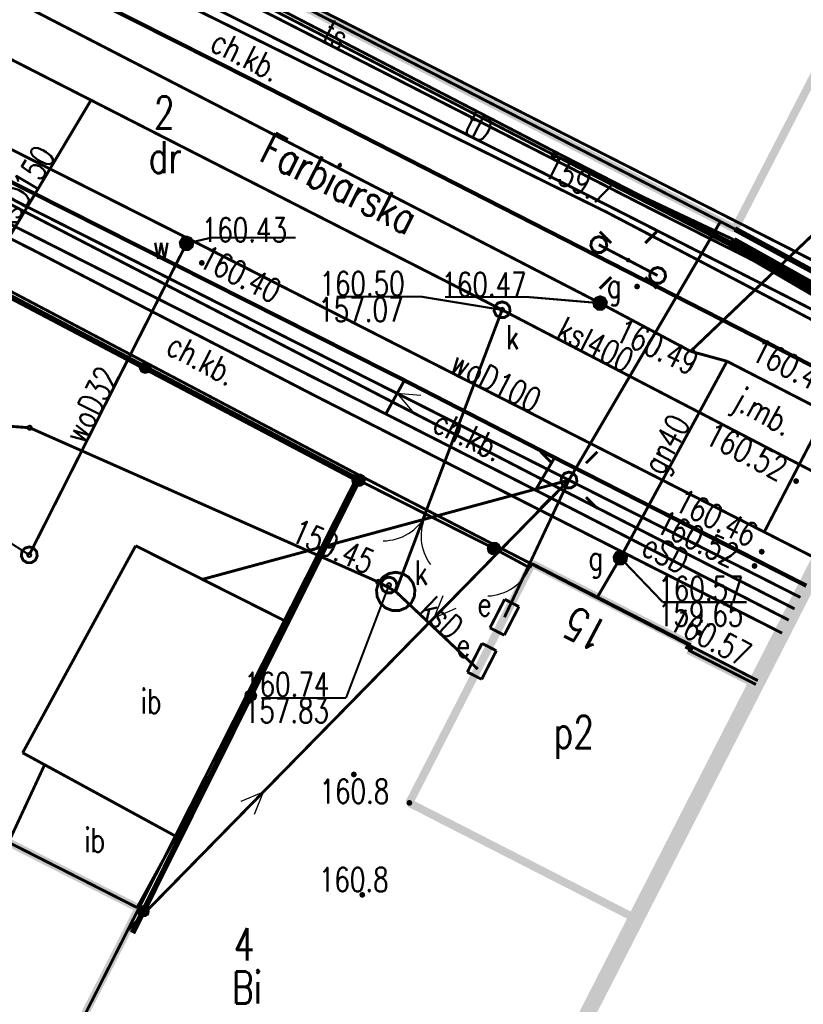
# Model space of a CAD drawing. Extents: x 0 to 7432618, y -40 to 5712028.
# Tile 53 of 165: x 7430715 to 7430739, y 5711498 to 5711529. Entities that reach past the tile are written whole.
import ezdxf
from ezdxf.enums import TextEntityAlignment as Align

# ---------------------------------------------------------------- set-up
doc = ezdxf.new("R2010")
doc.units = 0
doc.header["$MEASUREMENT"] = 0
for name, pattern in [('0', [1.5, 1, -0.5]), ('2218', [1, 0.5, -0.5]), ('3901', [0]), ('5102', [0])]:
    doc.linetypes.add(name, pattern=pattern)
for name, color, linetype in [('Dzialki', 7, 'Continuous'), ('EADTD_T_0', 7, 'Continuous'), ('EGBB_E_T_0', 7, 'Continuous'), ('EGBB_L_0', 7, 'Continuous'), ('Numery_dzialek', 7, 'Continuous'), ('OTD_E_T_7', 7, 'Continuous'), ('OTD_L_14', 7, 'Continuous'), ('OTK_E_T_0', 7, 'Continuous'), ('OTK_E_T_1', 7, 'Continuous'), ('OTK_L_0', 7, 'Continuous'), ('OTK_L_1', 7, 'Continuous'), ('OTK_L_2', 7, 'Continuous'), ('OTO_L_0', 7, 'Continuous'), ('OTO_L_1', 7, 'Continuous'), ('OTO_L_2', 7, 'Continuous'), ('OTR_T_0', 7, 'Continuous'), ('OTR_T_1', 7, 'Continuous'), ('OTZ_L_3', 7, 'Continuous'), ('SUE_E_T_1', 7, 'Continuous'), ('SUE_T_3', 7, 'Continuous'), ('SUE_T_4', 7, 'Continuous'), ('SUEP_E_T_0', 7, 'Continuous'), ('SUEP_L_0', 7, 'Continuous'), ('SUER_T_0', 7, 'Continuous'), ('SUG_E_T_4', 7, 'Continuous'), ('SUG_T_2', 7, 'Continuous'), ('SUGP_E_T_0', 7, 'Continuous'), ('SUGP_L_0', 7, 'Continuous'), ('SUGR_T_0', 7, 'Continuous'), ('SUK_E_T_4', 7, 'Continuous'), ('SUK_T_3', 7, 'Continuous'), ('SUKP_E_T_0', 7, 'Continuous'), ('SUKP_L_0', 7, 'Continuous'), ('SUKR_T_0', 7, 'Continuous'), ('SUL_L_1', 7, 'Continuous'), ('SUP_E_T_1', 7, 'Continuous'), ('SUP_L_1', 7, 'Continuous'), ('SUP_T_0', 7, 'Continuous'), ('SUP_T_2', 7, 'Continuous'), ('SUP_T_4', 7, 'Continuous'), ('SUTP_E_T_0', 7, 'Continuous'), ('SUTP_L_0', 7, 'Continuous'), ('SUW_E_T_2', 7, 'Continuous'), ('SUW_T_5', 7, 'Continuous'), ('SUWP_E_T_0', 7, 'Continuous'), ('SUWP_L_0', 7, 'Continuous'), ('SUWR_T_0', 7, 'Continuous'), ('Uzytki', 7, 'Continuous'), ('zakres', 7, 'Continuous')]:
    doc.layers.add(name, color=color, linetype=linetype)
doc.styles.add('STYL_ARIAL', font='simplex', dxfattribs={"width": 0.75, "oblique": 0.1})

# ---------------------------------------------------------------- blocks, each defined once
blk = doc.blocks.new('OTOB')
at = {"color": 0}
for centre, start, end in [((-1.5, 0), 0, 63.2606), ((1.5, 0), 116.7394, 180)]:
    blk.add_arc(centre, 1.5, start, end, dxfattribs=at)
blk = doc.blocks.new('KOGR')
at = {"color": 0}
for radius in [0.2, 0.18, 0.16, 0.14, 0.12, 0.1, 0.08, 0.06, 0.04, 0.02]:
    blk.add_circle((0, 0), radius, dxfattribs=at)
blk = doc.blocks.new('OTOF')
at = {"color": 0}
blk.add_arc((1.5, 0), 1.5, 116.7394, 180, dxfattribs=at)

msp = doc.modelspace()

# ---------------------------------------------------------------- linework, layer by layer
at = {"layer": 'Dzialki', "color": 18, "true_color": 0x000000, "const_width": 0.09}
for points in [[(7430743.309, 5711519.57), (7430708.41, 5711537.33)], [(7430725.21, 5711514.91), (7430703.56, 5711526.34)], [(7430718.39, 5711501.42), (7430725.21, 5711514.91)], [(7430737.648, 5711508.497), (7430725.21, 5711514.91)], [(7430713.76, 5711492.28), (7430718.39, 5711501.42)]]:
    msp.add_lwpolyline(points, dxfattribs=at)
at = {"layer": 'EGBB_L_0', "color": 18, "true_color": 0x000000, "const_width": 0.25}
for points in [[(7430709.07, 5711536.93), (7430736.93, 5711522.56)], [(7430736.93, 5711522.56), (7430742.58, 5711533.52)], [(7430730.62, 5711512.14), (7430726.8, 5711504.69)], [(7430735.56, 5711509.61), (7430730.62, 5711512.14)], [(7430735.48, 5711509.45), (7430735.56, 5711509.61)], [(7430737.588, 5711508.378), (7430735.48, 5711509.45)], [(7430726.8, 5711504.69), (7430733.858, 5711501.082)], [(7430718.373, 5711501.409), (7430712.42, 5711504.433)], [(7430718.044, 5711500.748), (7430718.373, 5711501.409)], [(7430716.607, 5711497.927), (7430718.044, 5711500.748)]]:
    msp.add_lwpolyline(points, dxfattribs=at)
at = {"layer": 'OTD_L_14', "color": 18, "true_color": 0x000000, "const_width": 0.09}
for points in [[(7430718.287, 5711512.696), (7430714.77, 5711506.249)], [(7430723.011, 5711510.317), (7430718.287, 5711512.696)], [(7430721.14, 5711506.57), (7430723.011, 5711510.317)], [(7430719.544, 5711503.645), (7430721.14, 5711506.57)], [(7430714.77, 5711506.249), (7430719.544, 5711503.645)], [(7430715.453, 5711505.877), (7430714.331, 5711503.462)], [(7430719.544, 5711503.645), (7430715.453, 5711505.877)], [(7430714.331, 5711503.462), (7430718.333, 5711501.429)], [(7430718.333, 5711501.429), (7430719.544, 5711503.645)]]:
    msp.add_lwpolyline(points, dxfattribs=at)
at = {"layer": 'OTK_L_0', "color": 18, "linetype": '0', "true_color": 0x000000, "const_width": 0.09}
for points in [[(7430721.88, 5711527.22), (7430708.36, 5711534.04)], [(7430704.56, 5711529), (7430726.65, 5711517.846)], [(7430738.34, 5711518.81), (7430721.88, 5711527.22)], [(7430741.969, 5711516.948), (7430738.34, 5711518.81)], [(7430726.65, 5711517.846), (7430731.325, 5711515.441)], [(7430731.325, 5711515.441), (7430735.88, 5711513.15)], [(7430735.88, 5711513.15), (7430739.168, 5711511.469)]]:
    msp.add_lwpolyline(points, dxfattribs=at)
at = {"layer": 'OTK_L_1', "color": 18, "true_color": 0x000000, "const_width": 0.125}
for points in [[(7430721.88, 5711527.22), (7430708.36, 5711534.04)], [(7430726.65, 5711517.846), (7430704.56, 5711529)], [(7430738.34, 5711518.81), (7430721.88, 5711527.22)], [(7430741.969, 5711516.948), (7430738.34, 5711518.81)], [(7430731.325, 5711515.441), (7430726.65, 5711517.846)], [(7430739.157, 5711511.448), (7430731.325, 5711515.441)]]:
    msp.add_lwpolyline(points, dxfattribs=at)
at = {"layer": 'OTK_L_2', "color": 18, "linetype": '0', "true_color": 0x000000, "const_width": 0.09}
for points in [[(7430736.93, 5711522.56), (7430709.07, 5711536.93)], [(7430708.871, 5711533.782), (7430721.88, 5711527.22)], [(7430726.07, 5711516.8), (7430703.198, 5711528.368)], [(7430721.88, 5711527.22), (7430738.34, 5711518.81)], [(7430703.795, 5711526.033), (7430725.22, 5711514.74)], [(7430740.52, 5711520.61), (7430736.93, 5711522.56)], [(7430738.34, 5711518.81), (7430741.969, 5711516.948)], [(7430726.65, 5711517.846), (7430726.07, 5711516.8)], [(7430731.325, 5711515.441), (7430726.65, 5711517.846)], [(7430726.07, 5711516.8), (7430730.73, 5711514.43)], [(7430730.73, 5711514.43), (7430731.325, 5711515.441)], [(7430725.22, 5711514.74), (7430729.44, 5711512.61)], [(7430738.611, 5711510.381), (7430730.73, 5711514.43)], [(7430729.44, 5711512.61), (7430730.553, 5711512.009)], [(7430730.553, 5711512.009), (7430730.62, 5711512.14)], [(7430730.62, 5711512.14), (7430735.56, 5711509.61)], [(7430735.56, 5711509.61), (7430735.48, 5711509.45)], [(7430735.48, 5711509.45), (7430737.588, 5711508.378)]]:
    msp.add_lwpolyline(points, dxfattribs=at)
at = {"layer": 'OTO_L_0', "color": 18, "linetype": '3901', "true_color": 0x000000, "const_width": 0.175}
for points in [[(7430725.22, 5711514.74), (7430703.795, 5711526.033)], [(7430736.93, 5711522.56), (7430740.52, 5711520.61)], [(7430725.22, 5711514.74), (7430721.14, 5711506.57)], [(7430721.14, 5711506.57), (7430718.19, 5711500.64)]]:
    msp.add_lwpolyline(points, dxfattribs=at)
at = {"layer": 'OTO_L_0', "color": 18, "true_color": 0x000000}
for centre, radius in [((7430718.585, 5711518.237), 0.175), ((7430718.585, 5711518.237), 0.158), ((7430718.585, 5711518.237), 0.14), ((7430718.585, 5711518.237), 0.122), ((7430718.585, 5711518.237), 0.105), ((7430718.585, 5711518.237), 0.0875), ((7430718.585, 5711518.237), 0.07), ((7430718.585, 5711518.237), 0.0525), ((7430718.585, 5711518.237), 0.035), ((7430721.869, 5711508.03), 0.175), ((7430721.869, 5711508.03), 0.158), ((7430721.869, 5711508.03), 0.14), ((7430721.869, 5711508.03), 0.122), ((7430721.869, 5711508.03), 0.105), ((7430721.869, 5711508.03), 0.0875), ((7430721.869, 5711508.03), 0.07), ((7430721.869, 5711508.03), 0.0525), ((7430721.869, 5711508.03), 0.035), ((7430718.526, 5711501.316), 0.175), ((7430718.526, 5711501.316), 0.158), ((7430718.526, 5711501.316), 0.14), ((7430718.526, 5711501.316), 0.122), ((7430718.526, 5711501.316), 0.105), ((7430718.526, 5711501.316), 0.0875), ((7430718.526, 5711501.316), 0.07), ((7430718.526, 5711501.316), 0.0525), ((7430718.526, 5711501.316), 0.035)]:
    msp.add_circle(centre, radius, dxfattribs=at)
at = {"layer": 'OTO_L_1', "color": 18, "true_color": 0x000000, "const_width": 0.09}
for points in [[(7430729.44, 5711512.61), (7430725.22, 5711514.74)], [(7430725.22, 5711514.74), (7430729.44, 5711512.61)]]:
    msp.add_lwpolyline(points, dxfattribs=at)
at = {"layer": 'OTO_L_2', "color": 18, "true_color": 0x000000, "const_width": 0.09}
msp.add_lwpolyline([(7430730.553, 5711512.009), (7430729.44, 5711512.61)], dxfattribs=at)
at = {"layer": 'OTR_T_0', "color": 18, "true_color": 0x000000, "const_width": 0.09}
for points in [[(7430720.345, 5711521.549), (7430720.377, 5711521.536), (7430720.39, 5711521.504), (7430720.377, 5711521.473), (7430720.345, 5711521.459), (7430720.313, 5711521.473), (7430720.3, 5711521.504), (7430720.313, 5711521.536), (7430720.345, 5711521.549)], [(7430733.891, 5711520.813), (7430733.923, 5711520.799), (7430733.936, 5711520.768), (7430733.923, 5711520.736), (7430733.891, 5711520.723), (7430733.86, 5711520.736), (7430733.846, 5711520.768), (7430733.86, 5711520.799), (7430733.891, 5711520.813)], [(7430738.84, 5711514.755), (7430738.872, 5711514.742), (7430738.885, 5711514.71), (7430738.872, 5711514.678), (7430738.84, 5711514.665), (7430738.808, 5711514.678), (7430738.795, 5711514.71), (7430738.808, 5711514.742), (7430738.84, 5711514.755)], [(7430737.77, 5711512.555), (7430737.802, 5711512.542), (7430737.815, 5711512.51), (7430737.802, 5711512.478), (7430737.77, 5711512.465), (7430737.738, 5711512.478), (7430737.725, 5711512.51), (7430737.738, 5711512.542), (7430737.77, 5711512.555)], [(7430737.546, 5711512.112), (7430737.578, 5711512.099), (7430737.591, 5711512.067), (7430737.578, 5711512.036), (7430737.546, 5711512.022), (7430737.514, 5711512.036), (7430737.501, 5711512.067), (7430737.514, 5711512.099), (7430737.546, 5711512.112)], [(7430735.821, 5711510.033), (7430735.853, 5711510.019), (7430735.866, 5711509.988), (7430735.853, 5711509.956), (7430735.821, 5711509.943), (7430735.789, 5711509.956), (7430735.776, 5711509.988), (7430735.789, 5711510.019), (7430735.821, 5711510.033)]]:
    msp.add_lwpolyline(points, dxfattribs=at)
at = {"layer": 'OTR_T_1', "color": 18, "true_color": 0x000000, "const_width": 0.09}
for points in [[(7430725.076, 5711505.619), (7430725.108, 5711505.606), (7430725.121, 5711505.574), (7430725.108, 5711505.542), (7430725.076, 5711505.529), (7430725.044, 5711505.542), (7430725.031, 5711505.574), (7430725.044, 5711505.606), (7430725.076, 5711505.619)], [(7430726.804, 5711504.735), (7430726.836, 5711504.722), (7430726.849, 5711504.69), (7430726.836, 5711504.658), (7430726.804, 5711504.645), (7430726.772, 5711504.658), (7430726.759, 5711504.69), (7430726.772, 5711504.722), (7430726.804, 5711504.735)], [(7430725.339, 5711501.871), (7430725.371, 5711501.858), (7430725.384, 5711501.826), (7430725.371, 5711501.794), (7430725.339, 5711501.781), (7430725.307, 5711501.794), (7430725.294, 5711501.826), (7430725.307, 5711501.858), (7430725.339, 5711501.871)]]:
    msp.add_lwpolyline(points, dxfattribs=at)
at = {"layer": 'OTZ_L_3', "color": 18, "linetype": '0', "true_color": 0x000000, "const_width": 0.09}
for points in [[(7430726.65, 5711517.846), (7430704.56, 5711529)], [(7430703.198, 5711528.368), (7430726.07, 5711516.8)], [(7430726.07, 5711516.8), (7430726.65, 5711517.846)], [(7430731.325, 5711515.441), (7430730.73, 5711514.43)], [(7430739.157, 5711511.448), (7430731.325, 5711515.441)], [(7430730.73, 5711514.43), (7430738.611, 5711510.381)]]:
    msp.add_lwpolyline(points, dxfattribs=at)
at = {"layer": 'SUE_T_3', "color": 18, "true_color": 0x000000, "const_width": 0.09}
for points in [[(7430733.085, 5711522.12), (7430732.731, 5711522.474)], [(7430734.145, 5711522.12), (7430734.499, 5711522.474)], [(7430732.7, 5711522.32), (7430732.835, 5711522.28), (7430732.927, 5711522.174), (7430732.947, 5711522.034), (7430732.889, 5711521.906), (7430732.77, 5711521.83), (7430732.63, 5711521.83), (7430732.511, 5711521.906), (7430732.452, 5711522.034), (7430732.473, 5711522.174), (7430732.565, 5711522.28), (7430732.7, 5711522.32)], [(7430733.615, 5711521.615), (7430733.633, 5711521.608), (7430733.64, 5711521.59), (7430733.633, 5711521.572), (7430733.615, 5711521.565), (7430733.597, 5711521.572), (7430733.59, 5711521.59), (7430733.597, 5711521.608), (7430733.615, 5711521.615)], [(7430734.53, 5711521.36), (7430734.665, 5711521.32), (7430734.757, 5711521.214), (7430734.777, 5711521.074), (7430734.719, 5711520.946), (7430734.6, 5711520.87), (7430734.46, 5711520.87), (7430734.341, 5711520.946), (7430734.282, 5711521.074), (7430734.303, 5711521.214), (7430734.395, 5711521.32), (7430734.53, 5711521.36)], [(7430733.085, 5711521.06), (7430732.731, 5711520.706)], [(7430734.145, 5711521.06), (7430734.499, 5711520.706)], [(7430731.24, 5711515.27), (7430730.886, 5711515.624)], [(7430732.3, 5711515.27), (7430732.654, 5711515.624)], [(7430731.77, 5711514.99), (7430731.905, 5711514.95), (7430731.997, 5711514.844), (7430732.018, 5711514.704), (7430731.959, 5711514.576), (7430731.84, 5711514.5), (7430731.7, 5711514.5), (7430731.581, 5711514.576), (7430731.522, 5711514.704), (7430731.543, 5711514.844), (7430731.635, 5711514.95), (7430731.77, 5711514.99)], [(7430731.77, 5711514.765), (7430731.788, 5711514.758), (7430731.795, 5711514.74), (7430731.788, 5711514.722), (7430731.77, 5711514.715), (7430731.752, 5711514.722), (7430731.745, 5711514.74), (7430731.752, 5711514.758), (7430731.77, 5711514.765)], [(7430731.24, 5711514.21), (7430730.886, 5711513.856)], [(7430732.3, 5711514.21), (7430732.654, 5711513.856)]]:
    msp.add_lwpolyline(points, dxfattribs=at)
at = {"layer": 'SUE_T_4', "color": 1, "true_color": 0xff0000, "const_width": 0.09}
for points in [[(7430729.769, 5711511.029), (7430729.313, 5711510.139)], [(7430730.214, 5711510.8), (7430729.769, 5711511.029)], [(7430729.758, 5711509.911), (7430730.214, 5711510.8)], [(7430729.313, 5711510.139), (7430729.758, 5711509.911)], [(7430729.065, 5711509.656), (7430728.609, 5711508.766)], [(7430729.51, 5711509.428), (7430729.065, 5711509.656)], [(7430729.054, 5711508.538), (7430729.51, 5711509.428)], [(7430728.609, 5711508.766), (7430729.054, 5711508.538)]]:
    msp.add_lwpolyline(points, dxfattribs=at)
at = {"layer": 'SUEP_L_0', "color": 1, "true_color": 0xff0000}
for p, q in [((7430726.414, 5711517.444), (7430726.903, 5711516.875)), ((7430726.414, 5711517.444), (7430727.162, 5711517.388)), ((7430727.571, 5711510.454), (7430727.851, 5711511.15)), ((7430727.571, 5711510.454), (7430728.261, 5711510.748)), ((7430722.252, 5711505.023), (7430721.562, 5711504.729)), ((7430722.252, 5711505.023), (7430721.972, 5711504.327))]:
    msp.add_line(p, q, dxfattribs=at)
at = {"layer": 'SUEP_L_0', "color": 1, "true_color": 0xff0000, "const_width": 0.09}
for points in [[(7430713.3, 5711532.78), (7430732.95, 5711523.08)], [(7430717.96, 5711531.76), (7430731.31, 5711524.86)], [(7430731.36, 5711524.95), (7430718, 5711531.88)], [(7430708.44, 5711526.41), (7430721.07, 5711519.87)], [(7430706.95, 5711526.02), (7430715.12, 5711521.89)], [(7430736.79, 5711522.16), (7430731.36, 5711524.95)], [(7430731.31, 5711524.86), (7430736.91, 5711522.22)], [(7430736.81, 5711522.11), (7430731.31, 5711524.86)], [(7430731.31, 5711524.86), (7430736.77, 5711522.06)], [(7430732.95, 5711523.08), (7430742.25, 5711518.2)], [(7430736.484, 5711522.79), (7430731.77, 5711514.74)], [(7430742.16, 5711519.18), (7430736.79, 5711522.16)], [(7430736.91, 5711522.22), (7430742.17, 5711519.28)], [(7430715.12, 5711521.89), (7430723.94, 5711517.33)], [(7430736.77, 5711522.06), (7430741.97, 5711519.02)], [(7430742.15, 5711519.08), (7430736.81, 5711522.11)], [(7430721.07, 5711519.87), (7430731.67, 5711514.38)], [(7430723.94, 5711517.33), (7430738.404, 5711509.975)], [(7430731.77, 5711514.74), (7430729.763, 5711510.469)], [(7430731.67, 5711514.38), (7430738.791, 5711510.732)]]:
    msp.add_lwpolyline(points, dxfattribs=at)
at = {"layer": 'SUEP_L_0', "color": 1, "linetype": '5102', "true_color": 0xff0000, "const_width": 0.09}
for points in [[(7430731.77, 5711514.74), (7430706.81, 5711527.34)], [(7430718.053, 5711500.737), (7430731.77, 5711514.74)], [(7430720.365, 5711511.65), (7430731.77, 5711514.74)], [(7430738.973, 5711511.088), (7430731.77, 5711514.74)]]:
    msp.add_lwpolyline(points, dxfattribs=at)
at = {"layer": 'SUER_T_0', "color": 1, "true_color": 0xff0000, "const_width": 0.09}
msp.add_lwpolyline([(7430731.31, 5711524.923), (7430731.354, 5711524.904), (7430731.372, 5711524.86), (7430731.354, 5711524.816), (7430731.31, 5711524.798), (7430731.266, 5711524.816), (7430731.247, 5711524.86), (7430731.266, 5711524.904), (7430731.31, 5711524.923)], dxfattribs=at)
at = {"layer": 'SUG_T_2', "color": 56, "true_color": 0x808000, "const_width": 0.09}
for points in [[(7430732.74, 5711520.45), (7430732.869, 5711520.403), (7430732.937, 5711520.285), (7430732.913, 5711520.15), (7430732.808, 5711520.062), (7430732.672, 5711520.062), (7430732.567, 5711520.15), (7430732.543, 5711520.285), (7430732.611, 5711520.403), (7430732.74, 5711520.45)], [(7430732.74, 5711520.425), (7430732.853, 5711520.384), (7430732.912, 5711520.28), (7430732.892, 5711520.162), (7430732.8, 5711520.086), (7430732.68, 5711520.086), (7430732.588, 5711520.162), (7430732.568, 5711520.28), (7430732.628, 5711520.384), (7430732.74, 5711520.425)], [(7430732.74, 5711520.4), (7430732.846, 5711520.356), (7430732.89, 5711520.25), (7430732.846, 5711520.144), (7430732.74, 5711520.1), (7430732.634, 5711520.144), (7430732.59, 5711520.25), (7430732.634, 5711520.356), (7430732.74, 5711520.4)], [(7430732.74, 5711520.375), (7430732.828, 5711520.338), (7430732.865, 5711520.25), (7430732.828, 5711520.162), (7430732.74, 5711520.125), (7430732.652, 5711520.162), (7430732.615, 5711520.25), (7430732.652, 5711520.338), (7430732.74, 5711520.375)], [(7430732.74, 5711520.35), (7430732.811, 5711520.321), (7430732.84, 5711520.25), (7430732.811, 5711520.179), (7430732.74, 5711520.15), (7430732.669, 5711520.179), (7430732.64, 5711520.25), (7430732.669, 5711520.321), (7430732.74, 5711520.35)], [(7430732.74, 5711520.325), (7430732.793, 5711520.303), (7430732.815, 5711520.25), (7430732.793, 5711520.197), (7430732.74, 5711520.175), (7430732.687, 5711520.197), (7430732.665, 5711520.25), (7430732.687, 5711520.303), (7430732.74, 5711520.325)], [(7430732.74, 5711520.3), (7430732.775, 5711520.285), (7430732.79, 5711520.25), (7430732.775, 5711520.215), (7430732.74, 5711520.2), (7430732.705, 5711520.215), (7430732.69, 5711520.25), (7430732.705, 5711520.285), (7430732.74, 5711520.3)], [(7430732.74, 5711520.275), (7430732.758, 5711520.268), (7430732.765, 5711520.25), (7430732.758, 5711520.232), (7430732.74, 5711520.225), (7430732.722, 5711520.232), (7430732.715, 5711520.25), (7430732.722, 5711520.268), (7430732.74, 5711520.275)], [(7430732.74, 5711520.257), (7430732.745, 5711520.255), (7430732.747, 5711520.25), (7430732.745, 5711520.245), (7430732.74, 5711520.243), (7430732.735, 5711520.245), (7430732.733, 5711520.25), (7430732.735, 5711520.255), (7430732.74, 5711520.257)], [(7430733.37, 5711512.52), (7430733.499, 5711512.473), (7430733.567, 5711512.355), (7430733.543, 5711512.22), (7430733.438, 5711512.132), (7430733.302, 5711512.132), (7430733.197, 5711512.22), (7430733.173, 5711512.355), (7430733.241, 5711512.473), (7430733.37, 5711512.52)], [(7430733.37, 5711512.495), (7430733.482, 5711512.454), (7430733.542, 5711512.35), (7430733.522, 5711512.232), (7430733.43, 5711512.156), (7430733.31, 5711512.156), (7430733.218, 5711512.232), (7430733.198, 5711512.35), (7430733.258, 5711512.454), (7430733.37, 5711512.495)], [(7430733.37, 5711512.47), (7430733.476, 5711512.426), (7430733.52, 5711512.32), (7430733.476, 5711512.214), (7430733.37, 5711512.17), (7430733.264, 5711512.214), (7430733.22, 5711512.32), (7430733.264, 5711512.426), (7430733.37, 5711512.47)], [(7430733.37, 5711512.445), (7430733.458, 5711512.408), (7430733.495, 5711512.32), (7430733.458, 5711512.232), (7430733.37, 5711512.195), (7430733.282, 5711512.232), (7430733.245, 5711512.32), (7430733.282, 5711512.408), (7430733.37, 5711512.445)], [(7430733.37, 5711512.42), (7430733.441, 5711512.391), (7430733.47, 5711512.32), (7430733.441, 5711512.249), (7430733.37, 5711512.22), (7430733.299, 5711512.249), (7430733.27, 5711512.32), (7430733.299, 5711512.391), (7430733.37, 5711512.42)], [(7430733.37, 5711512.395), (7430733.423, 5711512.373), (7430733.445, 5711512.32), (7430733.423, 5711512.267), (7430733.37, 5711512.245), (7430733.317, 5711512.267), (7430733.295, 5711512.32), (7430733.317, 5711512.373), (7430733.37, 5711512.395)], [(7430733.37, 5711512.37), (7430733.405, 5711512.355), (7430733.42, 5711512.32), (7430733.405, 5711512.285), (7430733.37, 5711512.27), (7430733.335, 5711512.285), (7430733.32, 5711512.32), (7430733.335, 5711512.355), (7430733.37, 5711512.37)], [(7430733.37, 5711512.345), (7430733.388, 5711512.338), (7430733.395, 5711512.32), (7430733.388, 5711512.302), (7430733.37, 5711512.295), (7430733.352, 5711512.302), (7430733.345, 5711512.32), (7430733.352, 5711512.338), (7430733.37, 5711512.345)], [(7430733.37, 5711512.327), (7430733.375, 5711512.325), (7430733.377, 5711512.32), (7430733.375, 5711512.315), (7430733.37, 5711512.313), (7430733.365, 5711512.315), (7430733.363, 5711512.32), (7430733.365, 5711512.325), (7430733.37, 5711512.327)]]:
    msp.add_lwpolyline(points, dxfattribs=at)
at = {"layer": 'SUGP_L_0', "color": 56, "true_color": 0x808000, "const_width": 0.09}
for points in [[(7430711.395, 5711531.281), (7430732.74, 5711520.25)], [(7430740.668, 5711523.63), (7430735.556, 5711518.751)], [(7430732.74, 5711520.25), (7430735.556, 5711518.751)], [(7430735.556, 5711518.751), (7430736.69, 5711518.44)], [(7430733.465, 5711512.496), (7430736.589, 5711518.253)], [(7430736.589, 5711518.253), (7430736.69, 5711518.44)], [(7430741.472, 5711515.977), (7430736.69, 5711518.44)], [(7430733.37, 5711512.32), (7430733.465, 5711512.496)], [(7430732.71, 5711511.19), (7430733.37, 5711512.32)], [(7430732.634, 5711511.061), (7430732.71, 5711511.19)]]:
    msp.add_lwpolyline(points, dxfattribs=at)
at = {"layer": 'SUGR_T_0', "color": 56, "true_color": 0x808000, "const_width": 0.065}
for points in [[(7430727.909, 5711520.438), (7430730.542, 5711520.438)], [(7430732.74, 5711520.25), (7430730.542, 5711520.438)], [(7430732.74, 5711520.312), (7430732.784, 5711520.294), (7430732.803, 5711520.25), (7430732.784, 5711520.206), (7430732.74, 5711520.188), (7430732.696, 5711520.206), (7430732.678, 5711520.25), (7430732.696, 5711520.294), (7430732.74, 5711520.312)], [(7430733.37, 5711512.383), (7430733.414, 5711512.364), (7430733.433, 5711512.32), (7430733.414, 5711512.276), (7430733.37, 5711512.258), (7430733.326, 5711512.276), (7430733.308, 5711512.32), (7430733.326, 5711512.364), (7430733.37, 5711512.383)], [(7430733.37, 5711512.32), (7430734.69, 5711510.94)], [(7430734.69, 5711510.94), (7430737.296, 5711510.94)]]:
    msp.add_lwpolyline(points, dxfattribs=at)
at = {"layer": 'SUK_T_3', "color": 36, "true_color": 0x803300, "const_width": 0.09}
msp.add_lwpolyline([(7430729.69, 5711520.29), (7430729.825, 5711520.25), (7430729.917, 5711520.144), (7430729.938, 5711520.004), (7430729.879, 5711519.876), (7430729.76, 5711519.8), (7430729.62, 5711519.8), (7430729.501, 5711519.876), (7430729.442, 5711520.004), (7430729.463, 5711520.144), (7430729.555, 5711520.25), (7430729.69, 5711520.29)], dxfattribs=at)
at = {"layer": 'SUKP_L_0', "color": 36, "true_color": 0x803300, "const_width": 0.09}
for points in [[(7430702.56, 5711533.89), (7430716.896, 5711526.571)], [(7430710.99, 5711516.67), (7430716.896, 5711526.571)], [(7430716.896, 5711526.571), (7430729.69, 5711520.04)], [(7430729.69, 5711520.04), (7430726.38, 5711511.27)], [(7430729.69, 5711520.04), (7430739.486, 5711514.945)], [(7430710.99, 5711516.67), (7430714.99, 5711516.37)], [(7430714.99, 5711516.37), (7430725.83, 5711511.57)], [(7430725.83, 5711511.57), (7430726.38, 5711511.27)], [(7430726.38, 5711511.27), (7430728.935, 5711508.855)]]:
    msp.add_lwpolyline(points, dxfattribs=at)
at = {"layer": 'SUKR_T_0', "color": 36, "true_color": 0x803300, "const_width": 0.065}
for points in [[(7430724.54, 5711520.452), (7430727.173, 5711520.452)], [(7430729.69, 5711520.04), (7430727.173, 5711520.452)], [(7430729.69, 5711520.103), (7430729.734, 5711520.084), (7430729.753, 5711520.04), (7430729.734, 5711519.996), (7430729.69, 5711519.978), (7430729.646, 5711519.996), (7430729.628, 5711520.04), (7430729.646, 5711520.084), (7430729.69, 5711520.103)], [(7430714.99, 5711516.433), (7430715.034, 5711516.414), (7430715.053, 5711516.37), (7430715.034, 5711516.326), (7430714.99, 5711516.308), (7430714.946, 5711516.326), (7430714.928, 5711516.37), (7430714.946, 5711516.414), (7430714.99, 5711516.433)], [(7430726.17, 5711511.47), (7430724.833, 5711507.957)], [(7430725.83, 5711511.633), (7430725.874, 5711511.614), (7430725.893, 5711511.57), (7430725.874, 5711511.526), (7430725.83, 5711511.508), (7430725.786, 5711511.526), (7430725.768, 5711511.57), (7430725.786, 5711511.614), (7430725.83, 5711511.633)], [(7430726.17, 5711511.532), (7430726.214, 5711511.514), (7430726.232, 5711511.47), (7430726.214, 5711511.426), (7430726.17, 5711511.407), (7430726.126, 5711511.426), (7430726.107, 5711511.47), (7430726.126, 5711511.514), (7430726.17, 5711511.532)], [(7430722.2, 5711507.957), (7430724.833, 5711507.957)]]:
    msp.add_lwpolyline(points, dxfattribs=at)
at = {"layer": 'SUL_L_1', "color": 18, "true_color": 0x000000, "const_width": 0.175}
for points in [[(7430742.16, 5711519.18), (7430736.79, 5711522.16)], [(7430742.17, 5711519.28), (7430736.91, 5711522.22)], [(7430736.77, 5711522.06), (7430741.97, 5711519.02)], [(7430736.81, 5711522.11), (7430742.15, 5711519.08)]]:
    msp.add_lwpolyline(points, dxfattribs=at)
at = {"layer": 'SUP_L_1', "color": 36, "true_color": 0x803300, "const_width": 0.09}
msp.add_lwpolyline([(7430725.904, 5711510.904), (7430725.804, 5711511.101), (7430725.782, 5711511.32), (7430725.841, 5711511.533), (7430725.972, 5711511.71), (7430726.158, 5711511.828), (7430726.375, 5711511.87), (7430726.592, 5711511.831), (7430726.78, 5711511.717), (7430726.915, 5711511.542), (7430726.977, 5711511.331), (7430726.958, 5711511.111), (7430726.862, 5711510.912), (7430726.7, 5711510.763), (7430726.495, 5711510.681), (7430726.275, 5711510.679), (7430726.069, 5711510.757), (7430725.904, 5711510.904)], dxfattribs=at)
at = {"layer": 'SUP_T_0', "color": 5, "true_color": 0x0000ff, "const_width": 0.09}
msp.add_lwpolyline([(7430714.975, 5711512.661), (7430715.11, 5711512.621), (7430715.202, 5711512.514), (7430715.222, 5711512.375), (7430715.164, 5711512.247), (7430715.045, 5711512.171), (7430714.904, 5711512.171), (7430714.786, 5711512.247), (7430714.727, 5711512.375), (7430714.747, 5711512.514), (7430714.84, 5711512.621), (7430714.975, 5711512.661)], dxfattribs=at)
at = {"layer": 'SUP_T_2', "color": 18, "true_color": 0x000000, "const_width": 0.09}
for points in [[(7430732.7, 5711522.32), (7430732.835, 5711522.28), (7430732.927, 5711522.174), (7430732.947, 5711522.034), (7430732.889, 5711521.906), (7430732.77, 5711521.83), (7430732.63, 5711521.83), (7430732.511, 5711521.906), (7430732.452, 5711522.034), (7430732.473, 5711522.174), (7430732.565, 5711522.28), (7430732.7, 5711522.32)], [(7430734.53, 5711521.36), (7430734.665, 5711521.32), (7430734.757, 5711521.214), (7430734.777, 5711521.074), (7430734.719, 5711520.946), (7430734.6, 5711520.87), (7430734.46, 5711520.87), (7430734.341, 5711520.946), (7430734.282, 5711521.074), (7430734.303, 5711521.214), (7430734.395, 5711521.32), (7430734.53, 5711521.36)], [(7430731.77, 5711514.99), (7430731.905, 5711514.95), (7430731.997, 5711514.844), (7430732.018, 5711514.704), (7430731.959, 5711514.576), (7430731.84, 5711514.5), (7430731.7, 5711514.5), (7430731.581, 5711514.576), (7430731.522, 5711514.704), (7430731.543, 5711514.844), (7430731.635, 5711514.95), (7430731.77, 5711514.99)]]:
    msp.add_lwpolyline(points, dxfattribs=at)
at = {"layer": 'SUP_T_2', "color": 18, "linetype": '0', "true_color": 0x000000, "const_width": 0.09}
msp.add_lwpolyline([(7430732.7, 5711522.07), (7430734.53, 5711521.11)], dxfattribs=at)
at = {"layer": 'SUP_T_4', "color": 18, "true_color": 0x000000, "const_width": 0.09}
msp.add_lwpolyline([(7430726.17, 5711511.72), (7430726.305, 5711511.68), (7430726.397, 5711511.574), (7430726.418, 5711511.434), (7430726.359, 5711511.306), (7430726.24, 5711511.23), (7430726.1, 5711511.23), (7430725.981, 5711511.306), (7430725.923, 5711511.434), (7430725.943, 5711511.574), (7430726.035, 5711511.68), (7430726.17, 5711511.72)], dxfattribs=at)
at = {"layer": 'SUTP_L_0', "color": 30, "true_color": 0xff9100, "const_width": 0.09}
for points in [[(7430732.49, 5711523.54), (7430709.04, 5711535.32)], [(7430734.162, 5711523.264), (7430721.43, 5711529.771)], [(7430742.685, 5711518.349), (7430732.49, 5711523.54)], [(7430742.938, 5711518.845), (7430734.162, 5711523.264)]]:
    msp.add_lwpolyline(points, dxfattribs=at)
at = {"layer": 'SUW_T_5', "color": 5, "true_color": 0x0000ff, "const_width": 0.09}
for points in [[(7430719.87, 5711522.31), (7430719.999, 5711522.263), (7430720.067, 5711522.145), (7430720.043, 5711522.01), (7430719.938, 5711521.922), (7430719.802, 5711521.922), (7430719.697, 5711522.01), (7430719.673, 5711522.145), (7430719.741, 5711522.263), (7430719.87, 5711522.31)], [(7430719.87, 5711522.285), (7430719.982, 5711522.244), (7430720.042, 5711522.14), (7430720.022, 5711522.022), (7430719.93, 5711521.946), (7430719.81, 5711521.946), (7430719.718, 5711522.022), (7430719.698, 5711522.14), (7430719.758, 5711522.244), (7430719.87, 5711522.285)], [(7430719.87, 5711522.26), (7430719.976, 5711522.216), (7430720.02, 5711522.11), (7430719.976, 5711522.004), (7430719.87, 5711521.96), (7430719.764, 5711522.004), (7430719.72, 5711522.11), (7430719.764, 5711522.216), (7430719.87, 5711522.26)], [(7430719.87, 5711522.235), (7430719.958, 5711522.198), (7430719.995, 5711522.11), (7430719.958, 5711522.022), (7430719.87, 5711521.985), (7430719.782, 5711522.022), (7430719.745, 5711522.11), (7430719.782, 5711522.198), (7430719.87, 5711522.235)], [(7430719.87, 5711522.21), (7430719.941, 5711522.181), (7430719.97, 5711522.11), (7430719.941, 5711522.039), (7430719.87, 5711522.01), (7430719.799, 5711522.039), (7430719.77, 5711522.11), (7430719.799, 5711522.181), (7430719.87, 5711522.21)], [(7430719.87, 5711522.185), (7430719.923, 5711522.163), (7430719.945, 5711522.11), (7430719.923, 5711522.057), (7430719.87, 5711522.035), (7430719.817, 5711522.057), (7430719.795, 5711522.11), (7430719.817, 5711522.163), (7430719.87, 5711522.185)], [(7430719.87, 5711522.16), (7430719.905, 5711522.145), (7430719.92, 5711522.11), (7430719.905, 5711522.075), (7430719.87, 5711522.06), (7430719.835, 5711522.075), (7430719.82, 5711522.11), (7430719.835, 5711522.145), (7430719.87, 5711522.16)], [(7430719.87, 5711522.135), (7430719.888, 5711522.128), (7430719.895, 5711522.11), (7430719.888, 5711522.092), (7430719.87, 5711522.085), (7430719.852, 5711522.092), (7430719.845, 5711522.11), (7430719.852, 5711522.128), (7430719.87, 5711522.135)], [(7430719.87, 5711522.117), (7430719.875, 5711522.115), (7430719.877, 5711522.11), (7430719.875, 5711522.105), (7430719.87, 5711522.103), (7430719.865, 5711522.105), (7430719.863, 5711522.11), (7430719.865, 5711522.115), (7430719.87, 5711522.117)]]:
    msp.add_lwpolyline(points, dxfattribs=at)
at = {"layer": 'SUWP_L_0', "color": 5, "true_color": 0x0000ff, "const_width": 0.09}
for points in [[(7430700.653, 5711531.975), (7430719.934, 5711522.256)], [(7430737.848, 5711513.124), (7430745.727, 5711528.321)], [(7430719.934, 5711522.256), (7430719.87, 5711522.11)], [(7430719.934, 5711522.256), (7430737.848, 5711513.124)], [(7430719.87, 5711522.11), (7430714.975, 5711512.411)], [(7430737.848, 5711513.124), (7430739.566, 5711512.248)]]:
    msp.add_lwpolyline(points, dxfattribs=at)
at = {"layer": 'SUWR_T_0', "color": 5, "true_color": 0x0000ff, "const_width": 0.065}
for points in [[(7430719.87, 5711522.173), (7430719.914, 5711522.154), (7430719.933, 5711522.11), (7430719.914, 5711522.066), (7430719.87, 5711522.048), (7430719.826, 5711522.066), (7430719.808, 5711522.11), (7430719.826, 5711522.154), (7430719.87, 5711522.173)], [(7430719.87, 5711522.11), (7430720.63, 5711522.287)], [(7430720.63, 5711522.287), (7430723.263, 5711522.287)], [(7430714.975, 5711512.411), (7430714.106, 5711512.964)], [(7430714.975, 5711512.473), (7430715.019, 5711512.455), (7430715.037, 5711512.411), (7430715.019, 5711512.366), (7430714.975, 5711512.348), (7430714.931, 5711512.366), (7430714.912, 5711512.411), (7430714.931, 5711512.455), (7430714.975, 5711512.473)]]:
    msp.add_lwpolyline(points, dxfattribs=at)
at = {"layer": 'Uzytki', "color": 96, "linetype": '2218', "true_color": 0x008000, "const_width": 0.09}
for points in [[(7430708.41, 5711537.33), (7430743.309, 5711519.57)], [(7430725.21, 5711514.91), (7430703.56, 5711526.34)], [(7430725.21, 5711514.91), (7430718.39, 5711501.42)], [(7430737.648, 5711508.497), (7430725.21, 5711514.91)], [(7430718.39, 5711501.42), (7430713.76, 5711492.28)]]:
    msp.add_lwpolyline(points, dxfattribs=at)
at = {"layer": 'zakres', "color": 18, "linetype": '0', "true_color": 0x000000, "const_width": 0.5}
msp.add_lwpolyline([(7430373.949, 5711738.752), (7430343.264, 5711674.558), (7430724.141, 5711482.075), (7430757.406, 5711547.147), (7430373.949, 5711738.752)], dxfattribs=at)

# ---------------------------------------------------------------- block references
at = {"layer": 'OTO_L_1', "color": 18, "true_color": 0x000000}
for p in [(7430725.22, 5711514.74), (7430729.44, 5711512.61)]:
    msp.add_blockref('KOGR', p, dxfattribs=at)
at = {"layer": 'OTO_L_1', "color": 18, "true_color": 0x000000, "rotation": 153.22037}
msp.add_blockref('OTOB', (7430727.33, 5711513.675), dxfattribs=at)
at = {"layer": 'OTO_L_2', "color": 18, "true_color": 0x000000, "rotation": 155.40907}
msp.add_blockref('OTOF', (7430730.553, 5711512.009), dxfattribs=at)

# ---------------------------------------------------------------- texts
at = {"layer": 'Dzialki', "color": 18, "true_color": 0x000000, "style": 'STYL_ARIAL', "width": 0.75}
msp.add_text('Farbiarska', height=1, rotation=333.0888, dxfattribs=at).set_placement((7430724.271, 5711523.26), align=Align.BOTTOM_CENTER)
at = {"layer": 'EADTD_T_0', "color": 18, "true_color": 0x000000, "style": 'STYL_ARIAL', "width": 0.75}
msp.add_text('15', height=1, rotation=152.2394, dxfattribs=at).set_placement((7430732.656, 5711510.81), align=Align.BOTTOM_CENTER)
at = {"layer": 'EGBB_E_T_0', "color": 18, "true_color": 0x000000, "style": 'STYL_ARIAL', "width": 0.75}
msp.add_text('p2', height=1, dxfattribs=at).set_placement((7430731.924, 5711506.897), align=Align.MIDDLE_CENTER)
at = {"layer": 'Numery_dzialek', "color": 18, "true_color": 0x000000, "style": 'STYL_ARIAL', "width": 0.75}
for s, p in [('2', (7430718.857, 5711526.687)), ('4', (7430721.34, 5711500.785))]:
    msp.add_text(s, height=1, dxfattribs=at).set_placement(p, align=Align.TOP_LEFT)
at = {"layer": 'OTD_E_T_7', "color": 18, "true_color": 0x000000, "style": 'STYL_ARIAL', "width": 0.75}
for p in [(7430718.444, 5711507.853), (7430716.69, 5711503.532)]:
    msp.add_text('ib', height=0.75, dxfattribs=at).set_placement(p, align=Align.MIDDLE_LEFT)
at = {"layer": 'OTK_E_T_0', "color": 18, "true_color": 0x000000, "style": 'STYL_ARIAL', "width": 0.75}
msp.add_text('j.mb.', height=0.75, rotation=331.2, dxfattribs=at).set_placement((7430737.836, 5711516.881), align=Align.MIDDLE_CENTER)
at = {"layer": 'OTK_E_T_1', "color": 18, "true_color": 0x000000, "style": 'STYL_ARIAL', "width": 0.75}
for rotation, p in [(332.9359, (7430721.727, 5711527.964)), (332.2069, (7430720.349, 5711518.508)), (333.9317, (7430728.645, 5711516.128))]:
    msp.add_text('ch.kb.', height=0.75, rotation=rotation, dxfattribs=at).set_placement(p, align=Align.MIDDLE_CENTER)
at = {"layer": 'OTR_T_0', "color": 18, "true_color": 0x000000, "style": 'STYL_ARIAL', "width": 0.75}
msp.add_text('160.40', height=0.75, rotation=333.2185, dxfattribs=at).set_placement((7430720.09, 5711521.216), align=Align.BOTTOM_LEFT)
for s, rotation, p in [('160.49', 334.7899, (7430733.48, 5711519.798)), ('160.52', 333.8066, (7430734.751, 5711513.828))]:
    msp.add_text(s, height=0.75, rotation=rotation, dxfattribs=at).set_placement(p, align=Align.TOP_LEFT)
for s, rotation, p in [('160.47', 332.835, (7430740.092, 5711517.972)), ('160.52', 332.5215, (7430738.646, 5711515.352))]:
    msp.add_text(s, height=0.75, rotation=rotation, dxfattribs=at).set_placement(p, align=Align.TOP_RIGHT)
msp.add_text('160.46', height=0.75, rotation=333.3004, dxfattribs=at).set_placement((7430737.278, 5711512.435), align=Align.BOTTOM_RIGHT)
msp.add_text('160.57', height=0.75, rotation=332.5151, dxfattribs=at).set_placement((7430735.002, 5711510.465), align=Align.MIDDLE_LEFT)
at = {"layer": 'OTR_T_1', "color": 18, "true_color": 0x000000, "style": 'STYL_ARIAL', "width": 0.75}
for p in [(7430724.01, 5711504.449), (7430723.989, 5711501.701)]:
    msp.add_text('160.8', height=0.75, dxfattribs=at).set_placement(p, align=Align.BOTTOM_LEFT)
at = {"layer": 'SUE_E_T_1', "color": 1, "true_color": 0xff0000, "style": 'STYL_ARIAL', "width": 0.75}
for p in [(7430728.925, 5711510.281), (7430728.265, 5711508.996)]:
    msp.add_text('e', height=0.75, dxfattribs=at).set_placement(p, align=Align.BOTTOM_LEFT)
at = {"layer": 'SUEP_E_T_0', "color": 1, "true_color": 0xff0000, "style": 'STYL_ARIAL', "width": 0.75}
msp.add_text('eSD', height=0.75, rotation=332.8601, dxfattribs=at).set_placement((7430734.781, 5711512.456), align=Align.MIDDLE_CENTER)
at = {"layer": 'SUER_T_0', "color": 1, "true_color": 0xff0000, "style": 'STYL_ARIAL', "width": 0.75}
msp.add_text('159.7', height=0.75, rotation=333.4349, dxfattribs=at).set_placement((7430731.097, 5711524.564), align=Align.MIDDLE_LEFT)
at = {"layer": 'SUG_E_T_4', "color": 56, "true_color": 0x808000, "style": 'STYL_ARIAL', "width": 0.75}
for p in [(7430732.954, 5711520.197), (7430732.379, 5711511.721)]:
    msp.add_text('g', height=0.75, dxfattribs=at).set_placement(p, align=Align.BOTTOM_LEFT)
at = {"layer": 'SUGP_E_T_0', "color": 56, "true_color": 0x808000, "style": 'STYL_ARIAL', "width": 0.75}
msp.add_text('gn40', height=0.75, rotation=61.5209, dxfattribs=at).set_placement((7430734.792, 5711515.858), align=Align.MIDDLE_CENTER)
at = {"layer": 'SUGR_T_0', "color": 56, "true_color": 0x808000, "style": 'STYL_ARIAL', "width": 0.75}
msp.add_text('160.47', height=0.75, dxfattribs=at).set_placement((7430730.453, 5711521.208), align=Align.TOP_RIGHT)
for s, p in [('160.57', (7430734.552, 5711511.734)), ('159.65', (7430734.544, 5711510.941))]:
    msp.add_text(s, height=0.75, dxfattribs=at).set_placement(p, align=Align.TOP_LEFT)
at = {"layer": 'SUK_E_T_4', "color": 36, "true_color": 0x803300, "style": 'STYL_ARIAL', "width": 0.75}
msp.add_text('k', height=0.75, dxfattribs=at).set_placement((7430729.809, 5711519.563), align=Align.TOP_LEFT)
at = {"layer": 'SUKP_E_T_0', "color": 36, "true_color": 0x803300, "style": 'STYL_ARIAL', "width": 0.75}
for s, rotation, p in [('ksD150', 59.1821, (7430714.786, 5711523.846)), ('ksI400', 332.5215, (7430732.599, 5711518.961)), ('ksD', 316.6331, (7430727.822, 5711510.456))]:
    msp.add_text(s, height=0.75, rotation=rotation, dxfattribs=at).set_placement(p, align=Align.MIDDLE_CENTER)
at = {"layer": 'SUKR_T_0', "color": 36, "true_color": 0x803300, "style": 'STYL_ARIAL', "width": 0.75}
for s, p in [('160.50', (7430724.007, 5711521.234)), ('157.07', (7430723.97, 5711520.424)), ('160.74', (7430721.662, 5711508.754)), ('157.83', (7430721.653, 5711507.935))]:
    msp.add_text(s, height=0.75, dxfattribs=at).set_placement(p, align=Align.TOP_LEFT)
msp.add_text('159.45', height=0.75, rotation=336.114, dxfattribs=at).set_placement((7430725.646, 5711512.136), align=Align.MIDDLE_RIGHT)
at = {"layer": 'SUP_E_T_1', "color": 18, "true_color": 0x000000, "style": 'STYL_ARIAL', "width": 0.75}
msp.add_text('k', height=0.75, dxfattribs=at).set_placement((7430726.972, 5711511.257), align=Align.BOTTOM_LEFT)
at = {"layer": 'SUTP_E_T_0', "color": 30, "true_color": 0xff9100, "style": 'STYL_ARIAL', "width": 0.75}
for s, rotation, p in [('ts', 332.9296, (7430724.514, 5711528.616)), ('tD', 333.3275, (7430728.963, 5711525.746))]:
    msp.add_text(s, height=0.75, rotation=rotation, dxfattribs=at).set_placement(p, align=Align.MIDDLE_CENTER)
at = {"layer": 'SUW_E_T_2', "color": 5, "true_color": 0x0000ff, "style": 'STYL_ARIAL', "width": 0.75}
msp.add_text('w', height=0.75, dxfattribs=at).set_placement((7430718.817, 5711521.404), align=Align.BOTTOM_LEFT)
at = {"layer": 'SUWP_E_T_0', "color": 5, "true_color": 0x0000ff, "style": 'STYL_ARIAL', "width": 0.75}
for s, rotation, p in [('woD100', 333.209, (7430729.503, 5711517.818)), ('woD32', 63.216, (7430716.895, 5711517.087))]:
    msp.add_text(s, height=0.75, rotation=rotation, dxfattribs=at).set_placement(p, align=Align.MIDDLE_CENTER)
at = {"layer": 'SUWR_T_0', "color": 5, "true_color": 0x0000ff, "style": 'STYL_ARIAL', "width": 0.75}
msp.add_text('160.43', height=0.75, dxfattribs=at).set_placement((7430720.344, 5711522.533), align=Align.MIDDLE_LEFT)
at = {"layer": 'Uzytki', "color": 96, "true_color": 0x008000, "style": 'STYL_ARIAL', "width": 0.75}
for s, p in [('dr', (7430719.209, 5711523.998)), ('Bi', (7430721.75, 5711498.14))]:
    msp.add_text(s, height=1, dxfattribs=at).set_placement(p, align=Align.BOTTOM_CENTER)

doc.saveas('drawing.dxf')
